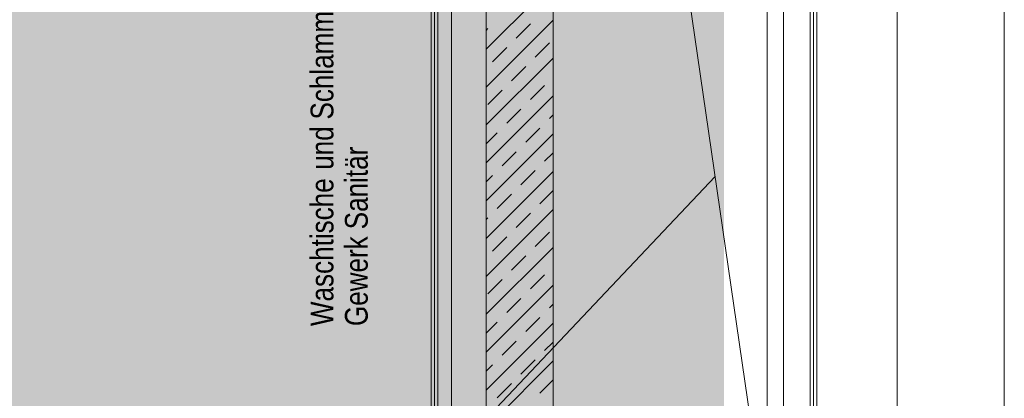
# Model space of a CAD drawing. Extents: x -620 to 300, y 62 to 1162.
# Tile 43 of 256: x -511 to -438, y 645 to 673. Entities that reach past the tile are written whole.
import ezdxf
from ezdxf.lldxf.tags import DXFTag

# ---------------------------------------------------------------- set-up
doc = ezdxf.new("R2010")
doc.units = 0
doc.layers.get('0').update_dxf_attribs({"lineweight": 13})
for name, color, linetype, lineweight, true_color in [('00 -Bauelemente -Dämmung innen', 7, 'Continuous', 9, 0xff7fe6), ('00 -Bauelemente -Gipskarton', 7, 'Continuous', 9, 0xff7fe6), ('30 -34 Innenwände- 1 tragend', 7, 'Continuous', 13, 0xdd0806), ('30 -34 Innenwände- 2 nichttragend', 7, 'Continuous', 18, 0xff7fe6), ('70 -72 Beschriftung- 1 Beschriftung allgemein', 7, 'Continuous', 9, 0xff6633), ('70 -76 Bemaßung- 2 Allgemein', 9, 'Continuous', 5, 0x808080), ('iwb_Layout BA_Markierung', 7, 'Continuous', 9, 0xbadcdc), ('iwb_Schraffur_BW', 7, 'Continuous', 13, 0x7400e8), ('iwb_Sichtbeton', 2, 'Continuous', 50, 0xffff00), ('iwb_Sichtbeton-Shading', 2, 'Continuous', 50, 0xffff00)]:
    doc.layers.add(name, color=color, linetype=linetype, lineweight=lineweight, true_color=true_color)
doc.layers.add('40 -47 Nutzungspez. Anlagen -2 Fachräume', color=7, linetype='Continuous', lineweight=13)
doc.layers.add('70 -71 Achsen- 1 Gebäudeachsen', color=7, linetype='STRICHPUNKT2-A06G94XR8I', lineweight=18)
doc.styles.get("Standard").update_dxf_attribs({"font": 'ARIALN.TTF'})
tags = doc.linetypes.add('fein_strichliert-A06G94XS8I', pattern=[4, 1, -2, 1]).pattern_tags.tags
tags[8:9] = [DXFTag(74, 4), DXFTag(75, 0), DXFTag(340, '0'), DXFTag(46, 0.0), DXFTag(50, 0.0), DXFTag(44, 0.0), DXFTag(45, 0.0)]
tags[6:7] = [DXFTag(74, 4), DXFTag(75, 0), DXFTag(340, '0'), DXFTag(46, 0.0), DXFTag(50, 0.0), DXFTag(44, 0.0), DXFTag(45, 0.0)]
tags[4:5] = [DXFTag(74, 4), DXFTag(75, 0), DXFTag(340, '0'), DXFTag(46, 0.0), DXFTag(50, 0.0), DXFTag(44, 0.0), DXFTag(45, 0.0)]
tags = doc.linetypes.add('STRICHPUNKT2-A06G94XR8I', pattern=[12.7, 6.35, -3.175, 0, -3.175]).pattern_tags.tags
tags[10:11] = [DXFTag(74, 4), DXFTag(75, 0), DXFTag(340, '0'), DXFTag(46, 0.0), DXFTag(50, 0.0), DXFTag(44, 0.0), DXFTag(45, 0.0)]
tags[8:9] = [DXFTag(74, 4), DXFTag(75, 0), DXFTag(340, '0'), DXFTag(46, 0.0), DXFTag(50, 0.0), DXFTag(44, 0.0), DXFTag(45, 0.0)]
tags[6:7] = [DXFTag(74, 4), DXFTag(75, 0), DXFTag(340, '0'), DXFTag(46, 0.0), DXFTag(50, 0.0), DXFTag(44, 0.0), DXFTag(45, 0.0)]
tags[4:5] = [DXFTag(74, 4), DXFTag(75, 0), DXFTag(340, '0'), DXFTag(46, 0.0), DXFTag(50, 0.0), DXFTag(44, 0.0), DXFTag(45, 0.0)]

# ---------------------------------------------------------------- blocks, each defined once
blk = doc.blocks.new('Shading-A06G94VT8I', base_point=(-44.915, 989.453))
at = {"layer": 'iwb_Sichtbeton-Shading', "color": 51, "true_color": 0xffff7f}
blk.add_solid([(-476.961, 776.97), (-476.361, 776.97), (-476.961, 606.953), (-476.361, 606.953)], dxfattribs=at)
blk = doc.blocks.new('Polygon-A06G94XJ8I')
at = {"color": 0, "linetype": 'ByBlock', "lineweight": -2, "ltscale": 0.13}
blk.add_solid([(-458.92, 86.609), (-538.631, 86.396), (-458.753, 1083.814), (-538.631, 1083.814)], dxfattribs=at)
blk = doc.blocks.new('Referenz-A06G94XT8I')
at = {"layer": '00 -Bauelemente -Dämmung innen', "color": 0, "linetype": 'Continuous', "lineweight": -2, "ltscale": 0.13}
for p, q in [((-480.18, 775.653), (-480.18, 607.453)), ((-479.18, 775.153), (-479.18, 607.453)), ((-454.38, 613.453), (-454.38, 770.453)), ((-452.38, 613.453), (-452.38, 770.453))]:
    blk.add_line(p, q, dxfattribs=at)
at = {"layer": '00 -Bauelemente -Gipskarton', "color": 0, "linetype": 'Continuous', "lineweight": -2, "ltscale": 0.13}
for p, q in [((-480.68, 775.153), (-480.68, 607.453)), ((-480.43, 775.403), (-480.43, 607.453)), ((-480.18, 775.653), (-480.18, 607.453)), ((-452.38, 613.453), (-452.38, 770.453)), ((-452.13, 613.453), (-452.13, 770.453)), ((-451.88, 613.453), (-451.88, 770.453))]:
    blk.add_line(p, q, dxfattribs=at)
at = {"layer": '30 -34 Innenwände- 1 tragend', "color": 0, "linetype": 'Continuous', "lineweight": -2, "ltscale": 0.13}
for p, q in [((-476.58, 776.953), (-476.58, 606.953)), ((-471.58, 770.453), (-471.58, 613.453))]:
    blk.add_line(p, q, dxfattribs=at)
at = {"layer": '30 -34 Innenwände- 1 tragend', "color": 0, "lineweight": -2}
for p, q in [((-476.58, 776.953), (-476.58, 606.953)), ((-471.58, 770.453), (-471.58, 613.453)), ((-476.58, 670.625), (-471.58, 675.625)), ((-476.58, 670.625), (-471.58, 675.625)), ((-476.58, 667.797), (-471.58, 672.797)), ((-476.58, 667.797), (-471.58, 672.797)), ((-476.58, 672.039), (-476.454, 672.165)), ((-476.58, 672.039), (-476.454, 672.165)), ((-474.333, 671.458), (-473.272, 672.519)), ((-474.333, 671.458), (-473.272, 672.519)), ((-476.1, 669.69), (-475.04, 670.751)), ((-476.1, 669.69), (-475.04, 670.751)), ((-472.918, 670.044), (-471.858, 671.104)), ((-472.918, 670.044), (-471.858, 671.104)), ((-476.58, 664.968), (-471.58, 669.968)), ((-476.58, 664.968), (-471.58, 669.968)), ((-474.686, 668.276), (-473.626, 669.337)), ((-474.686, 668.276), (-473.626, 669.337)), ((-473.272, 666.862), (-472.211, 667.922)), ((-473.272, 666.862), (-472.211, 667.922)), ((-476.58, 662.14), (-471.58, 667.14)), ((-476.58, 662.14), (-471.58, 667.14)), ((-476.454, 666.508), (-475.393, 667.569)), ((-476.454, 666.508), (-475.393, 667.569)), ((-475.04, 665.094), (-473.979, 666.155)), ((-475.04, 665.094), (-473.979, 666.155)), ((-471.858, 665.447), (-471.58, 665.726)), ((-471.858, 665.447), (-471.58, 665.726)), ((-476.58, 663.554), (-475.747, 664.387)), ((-476.58, 663.554), (-475.747, 664.387)), ((-476.58, 659.311), (-471.58, 664.311)), ((-476.58, 659.311), (-471.58, 664.311)), ((-473.626, 663.68), (-472.565, 664.74)), ((-473.626, 663.68), (-472.565, 664.74)), ((-475.393, 661.912), (-474.333, 662.973)), ((-475.393, 661.912), (-474.333, 662.973)), ((-472.211, 662.265), (-471.58, 662.897)), ((-472.211, 662.265), (-471.58, 662.897)), ((-476.58, 656.483), (-471.58, 661.483)), ((-476.58, 656.483), (-471.58, 661.483)), ((-476.58, 660.726), (-476.1, 661.205)), ((-476.58, 660.726), (-476.1, 661.205)), ((-473.979, 660.498), (-472.918, 661.558)), ((-473.979, 660.498), (-472.918, 661.558)), ((-475.747, 658.73), (-474.686, 659.791)), ((-475.747, 658.73), (-474.686, 659.791)), ((-472.565, 659.083), (-471.58, 660.069)), ((-472.565, 659.083), (-471.58, 660.069)), ((-476.58, 653.655), (-471.58, 658.655)), ((-476.58, 653.655), (-471.58, 658.655)), ((-474.333, 657.316), (-473.272, 658.376)), ((-474.333, 657.316), (-473.272, 658.376)), ((-476.58, 657.897), (-476.454, 658.023)), ((-476.58, 657.897), (-476.454, 658.023)), ((-472.918, 655.902), (-471.858, 656.962)), ((-472.918, 655.902), (-471.858, 656.962)), ((-476.1, 655.548), (-475.04, 656.609)), ((-476.1, 655.548), (-475.04, 656.609)), ((-476.58, 650.826), (-471.58, 655.826)), ((-476.58, 650.826), (-471.58, 655.826)), ((-474.686, 654.134), (-473.626, 655.194)), ((-474.686, 654.134), (-473.626, 655.194)), ((-473.272, 652.72), (-472.211, 653.78)), ((-473.272, 652.72), (-472.211, 653.78)), ((-476.454, 652.366), (-475.393, 653.427)), ((-476.454, 652.366), (-475.393, 653.427)), ((-476.58, 647.998), (-471.58, 652.998)), ((-476.58, 647.998), (-471.58, 652.998)), ((-475.04, 650.952), (-473.979, 652.012)), ((-475.04, 650.952), (-473.979, 652.012)), ((-471.858, 651.305), (-471.58, 651.584)), ((-471.858, 651.305), (-471.58, 651.584)), ((-476.58, 649.412), (-475.747, 650.245)), ((-476.58, 649.412), (-475.747, 650.245)), ((-476.58, 645.169), (-471.58, 650.169)), ((-476.58, 645.169), (-471.58, 650.169)), ((-473.626, 649.538), (-472.565, 650.598)), ((-473.626, 649.538), (-472.565, 650.598)), ((-475.393, 647.77), (-474.333, 648.83)), ((-475.393, 647.77), (-474.333, 648.83)), ((-472.211, 648.123), (-471.58, 648.755)), ((-472.211, 648.123), (-471.58, 648.755)), ((-476.58, 642.341), (-471.58, 647.341)), ((-476.58, 642.341), (-471.58, 647.341)), ((-473.979, 646.356), (-472.918, 647.416)), ((-473.979, 646.356), (-472.918, 647.416)), ((-476.58, 646.584), (-476.1, 647.063)), ((-476.58, 646.584), (-476.1, 647.063)), ((-472.565, 644.941), (-471.58, 645.927)), ((-472.565, 644.941), (-471.58, 645.927)), ((-475.747, 644.588), (-474.686, 645.648)), ((-475.747, 644.588), (-474.686, 645.648))]:
    blk.add_line(p, q, dxfattribs=at)
at = {"layer": '30 -34 Innenwände- 2 nichttragend', "color": 0, "linetype": 'Continuous', "lineweight": -2, "ltscale": 0.13}
for p, q in [((-480.68, 775.153), (-480.68, 607.453)), ((-479.18, 775.153), (-479.18, 607.453)), ((-454.38, 613.453), (-454.38, 770.453)), ((-451.88, 613.453), (-451.88, 770.453))]:
    blk.add_line(p, q, dxfattribs=at)
at = {"layer": '70 -71 Achsen- 1 Gebäudeachsen', "color": 0, "linetype": 'STRICHPUNKT2-A06G94XR8I', "lineweight": -2, "ltscale": 0.13}
blk.add_line((-455.58, 1084.393), (-455.58, 84.953), dxfattribs=at)
at = {"layer": '70 -72 Beschriftung- 1 Beschriftung allgemein', "color": 0, "linetype": 'fein_strichliert-A06G94XS8I', "lineweight": -2, "ltscale": 0.13}
blk.add_line((-476.58, 778.453), (-451.58, 606.953), dxfattribs=at)
at = {"layer": '70 -72 Beschriftung- 1 Beschriftung allgemein', "color": 0, "lineweight": -2}
blk.add_line((-488.325, 630.629), (-459.475, 661.119), dxfattribs=at)
at = {"layer": '70 -76 Bemaßung- 2 Allgemein', "color": 0, "linetype": 'Continuous', "lineweight": -2, "ltscale": 0.13}
for p, q in [((-437.88, 613.014), (-437.88, 770.893)), ((-445.88, 614.514), (-445.88, 769.393))]:
    blk.add_line(p, q, dxfattribs=at)
at = {"layer": '40 -47 Nutzungspez. Anlagen -2 Fachräume', "color": 0, "linetype": 'Continuous', "lineweight": -2, "ltscale": 0.13, "char_height": 1.7, "attachment_point": 1, "rotation": 90}
for s, insert in [('{\\fArial Narrow;Schlammfang}', (-489.69, 665.376)), ('{\\fArial Narrow;und}', (-489.69, 661.619)), ('{\\fArial Narrow;Sanitär}', (-487.125, 657.177)), ('{\\fArial Narrow;Waschtische}', (-489.69, 649.945)), ('{\\fArial Narrow;Gewerk}', (-487.125, 649.945))]:
    blk.add_mtext(s, dxfattribs=dict(at, insert=insert))
blk = doc.blocks.new('Referenz-A06G94XV8I')
at = {"layer": 'iwb_Schraffur_BW', "linetype": 'Continuous', "ltscale": 0.13}
blk.add_hatch(color=256, dxfattribs=at).paths.add_polyline_path([(-476.579, 606.953), (-476.579, 776.953), (-453.079, 776.953), (-453.079, 770.453), (-471.579, 770.453), (-471.579, 613.453), (-453.079, 613.453), (-453.079, 598.513), (-458.079, 598.513), (-458.079, 606.953)])
at = {"layer": 'iwb_Sichtbeton', "linetype": 'Continuous', "ltscale": 0.5}
blk.add_solid([(-476.961, 776.97), (-476.361, 776.97), (-476.961, 606.953), (-476.361, 606.953)], dxfattribs=at)

msp = doc.modelspace()

# ---------------------------------------------------------------- block references
at = {"color": 8, "lineweight": 13, "ltscale": 0.13, "true_color": 0x808080}
msp.add_blockref('Referenz-A06G94XT8I', (0, 0), dxfattribs=at)
at = {"color": 8, "lineweight": 25, "ltscale": 0.25, "true_color": 0x808080}
msp.add_blockref('Referenz-A06G94XV8I', (0, 0), dxfattribs=at)
msp.add_blockref('Shading-A06G94VT8I', (-44.915, 989.453))
at = {"layer": 'iwb_Layout BA_Markierung', "ltscale": 0.13}
msp.add_blockref('Polygon-A06G94XJ8I', (0, 0), dxfattribs=at)

doc.saveas('drawing.dxf')
